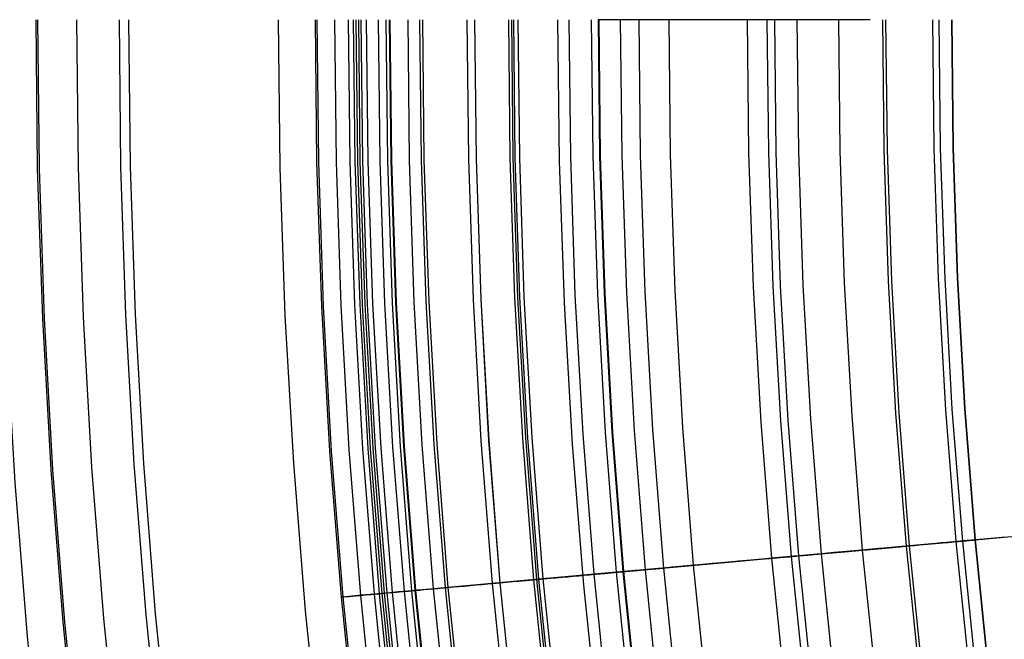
# Model space of a CAD drawing. Header units: millimetres. Extents: x -14 to 488, y -50 to 50.
# Tile 41 of 256: x 173.54 to 178.72, y -3.45 to -0.19. Entities that reach past the tile are written whole.
import ezdxf

# ---------------------------------------------------------------- set-up
doc = ezdxf.new("R2010")
doc.units = ezdxf.units.MM
doc.header["$MEASUREMENT"] = 0
doc.layers.add('Default', color=7, linetype='Continuous')

msp = doc.modelspace()

# ---------------------------------------------------------------- linework, layer by layer
at = {"layer": 'Default', "extrusion": (0, 1, 0)}
for points in [[(-176.3697, 22.2174), (-176.3693, 22.1869), (-176.3682, 22.1561), (-176.3664, 22.125), (-176.3637, 22.0937), (-176.3603, 22.0623), (-176.3561, 22.0306), (-176.3511, 21.9988), (-176.3452, 21.9669), (-176.3384, 21.9349), (-176.3308, 21.9028), (-176.3223, 21.8707), (-176.313, 21.8386), (-176.3027, 21.8065), (-176.2916, 21.7745), (-176.2795, 21.7425), (-176.2666, 21.7107), (-176.2527, 21.679), (-176.2379, 21.6474), (-176.2222, 21.6161), (-176.2056, 21.5851), (-176.1881, 21.5543), (-176.1697, 21.5239), (-176.1504, 21.4938), (-176.1303, 21.4641), (-176.1092, 21.4347), (-176.0874, 21.4059), (-176.0647, 21.3775), (-176.0412, 21.3497), (-176.0169, 21.3223), (-175.9918, 21.2956), (-175.966, 21.2694), (-175.9395, 21.2439), (-175.9123, 21.219), (-175.8844, 21.1948), (-175.8558, 21.1713), (-175.8267, 21.1486), (-175.7969, 21.1265), (-175.7667, 21.1053), (-175.7359, 21.0848), (-175.7046, 21.0651), (-175.6729, 21.0462), (-175.6408, 21.0281), (-175.6083, 21.0109), (-175.5755, 20.9945), (-175.5424, 20.9789), (-175.509, 20.9642), (-175.4754, 20.9503), (-175.4415, 20.9373), (-175.4076, 20.9252), (-175.3735, 20.9139), (-175.3393, 20.9034), (-175.305, 20.8938), (-175.2708, 20.885), (-175.2365, 20.8771), (-175.2023, 20.87), (-175.1682, 20.8636), (-175.1341, 20.8581), (-175.1002, 20.8534), (-175.0664, 20.8494), (-175.0329, 20.8462), (-174.9995, 20.8438), (-174.9664, 20.842), (-174.9335, 20.841), (-174.9009, 20.8407), (-174.8683, 20.841), (-174.8354, 20.842), (-174.8023, 20.8438), (-174.7689, 20.8462), (-174.7353, 20.8494), (-174.7016, 20.8534), (-174.6677, 20.8581), (-174.6336, 20.8636), (-174.5995, 20.87), (-174.5653, 20.8771), (-174.531, 20.885), (-174.4967, 20.8938), (-174.4625, 20.9034), (-174.4283, 20.9139), (-174.3942, 20.9252), (-174.3602, 20.9373), (-174.3264, 20.9503), (-174.2928, 20.9642), (-174.2594, 20.9789), (-174.2263, 20.9945), (-174.1935, 21.0109), (-174.161, 21.0281), (-174.1289, 21.0462), (-174.0971, 21.0651), (-174.0659, 21.0848), (-174.0351, 21.1053), (-174.0048, 21.1265), (-173.9751, 21.1486), (-173.946, 21.1713), (-173.9174, 21.1948), (-173.8895, 21.219), (-173.8623, 21.2439), (-173.8358, 21.2694), (-173.8099, 21.2956), (-173.7849, 21.3223), (-173.7606, 21.3497), (-173.7371, 21.3775), (-173.7144, 21.4059), (-173.6925, 21.4347), (-173.6715, 21.4641), (-173.6514, 21.4938), (-173.6321, 21.5239), (-173.6137, 21.5543), (-173.5962, 21.5851), (-173.5796, 21.6161), (-173.5639, 21.6474), (-173.5491, 21.679), (-173.5352, 21.7107), (-173.5223, 21.7425), (-173.5102, 21.7745), (-173.499, 21.8065), (-173.4888, 21.8386), (-173.4794, 21.8707), (-173.471, 21.9028), (-173.4634, 21.9349), (-173.4566, 21.9669), (-173.4507, 21.9988), (-173.4457, 22.0306), (-173.4415, 22.0623), (-173.438, 22.0937), (-173.4354, 22.125), (-173.4336, 22.1561), (-173.4325, 22.1869), (-173.4321, 22.2174)], [(-176.3697, 22.2174), (-176.3693, 22.1869), (-176.3682, 22.1561), (-176.3664, 22.125), (-176.3637, 22.0937), (-176.3603, 22.0623), (-176.3561, 22.0306), (-176.3511, 21.9988), (-176.3452, 21.9669), (-176.3384, 21.9349), (-176.3308, 21.9028), (-176.3223, 21.8707), (-176.313, 21.8386), (-176.3027, 21.8065), (-176.2916, 21.7745), (-176.2795, 21.7425), (-176.2666, 21.7107), (-176.2527, 21.679), (-176.2379, 21.6474), (-176.2222, 21.6161), (-176.2056, 21.5851), (-176.1881, 21.5543), (-176.1697, 21.5239), (-176.1504, 21.4938), (-176.1303, 21.4641), (-176.1092, 21.4347), (-176.0874, 21.4059), (-176.0647, 21.3775), (-176.0412, 21.3497), (-176.0169, 21.3223), (-175.9918, 21.2956), (-175.966, 21.2694), (-175.9395, 21.2439), (-175.9123, 21.219), (-175.8844, 21.1948), (-175.8558, 21.1713), (-175.8267, 21.1486), (-175.7969, 21.1265), (-175.7667, 21.1053), (-175.7359, 21.0848), (-175.7046, 21.0651), (-175.6729, 21.0462), (-175.6408, 21.0281), (-175.6083, 21.0109), (-175.5755, 20.9945), (-175.5424, 20.9789), (-175.509, 20.9642), (-175.4754, 20.9503), (-175.4415, 20.9373), (-175.4076, 20.9252), (-175.3735, 20.9139), (-175.3393, 20.9034), (-175.305, 20.8938), (-175.2708, 20.885), (-175.2365, 20.8771), (-175.2023, 20.87), (-175.1682, 20.8636), (-175.1341, 20.8581), (-175.1002, 20.8534), (-175.0664, 20.8494), (-175.0329, 20.8462), (-174.9995, 20.8438), (-174.9664, 20.842), (-174.9335, 20.841), (-174.9009, 20.8407), (-174.8683, 20.841), (-174.8354, 20.842), (-174.8023, 20.8438), (-174.7689, 20.8462), (-174.7353, 20.8494), (-174.7016, 20.8534), (-174.6677, 20.8581), (-174.6336, 20.8636), (-174.5995, 20.87), (-174.5653, 20.8771), (-174.531, 20.885), (-174.4967, 20.8938), (-174.4625, 20.9034), (-174.4283, 20.9139), (-174.3942, 20.9252), (-174.3602, 20.9373), (-174.3264, 20.9503), (-174.2928, 20.9642), (-174.2594, 20.9789), (-174.2263, 20.9945), (-174.1935, 21.0109), (-174.161, 21.0281), (-174.1289, 21.0462), (-174.0971, 21.0651), (-174.0659, 21.0848), (-174.0351, 21.1053), (-174.0048, 21.1265), (-173.9751, 21.1486), (-173.946, 21.1713), (-173.9174, 21.1948), (-173.8895, 21.219), (-173.8623, 21.2439), (-173.8358, 21.2694), (-173.8099, 21.2956), (-173.7849, 21.3223), (-173.7606, 21.3497), (-173.7371, 21.3775), (-173.7144, 21.4059), (-173.6925, 21.4347), (-173.6715, 21.4641), (-173.6514, 21.4938), (-173.6321, 21.5239), (-173.6137, 21.5543), (-173.5962, 21.5851), (-173.5796, 21.6161), (-173.5639, 21.6474), (-173.5491, 21.679), (-173.5352, 21.7107), (-173.5223, 21.7425), (-173.5102, 21.7745), (-173.499, 21.8065), (-173.4888, 21.8386), (-173.4794, 21.8707), (-173.471, 21.9028), (-173.4634, 21.9349), (-173.4566, 21.9669), (-173.4507, 21.9988), (-173.4457, 22.0306), (-173.4415, 22.0623), (-173.438, 22.0937), (-173.4354, 22.125), (-173.4336, 22.1561), (-173.4325, 22.1869), (-173.4321, 22.2174)], [(-173.4321, 22.2174), (-173.4325, 22.248), (-173.4336, 22.2788), (-173.4354, 22.3099), (-173.438, 22.3411), (-173.4415, 22.3726), (-173.4457, 22.4043), (-173.4507, 22.436), (-173.4566, 22.468), (-173.4634, 22.5), (-173.471, 22.532), (-173.4794, 22.5641), (-173.4888, 22.5963), (-173.499, 22.6284), (-173.5102, 22.6604), (-173.5223, 22.6924), (-173.5352, 22.7242), (-173.5491, 22.7559), (-173.5639, 22.7874), (-173.5796, 22.8187), (-173.5962, 22.8498), (-173.6137, 22.8806), (-173.6321, 22.911), (-173.6514, 22.9411), (-173.6715, 22.9708), (-173.6925, 23.0001), (-173.7144, 23.029), (-173.7371, 23.0574), (-173.7606, 23.0852), (-173.7849, 23.1125), (-173.8099, 23.1393), (-173.8358, 23.1654), (-173.8623, 23.191), (-173.8895, 23.2158), (-173.9174, 23.24), (-173.946, 23.2635), (-173.9751, 23.2863), (-174.0048, 23.3083), (-174.0351, 23.3296), (-174.0659, 23.3501), (-174.0971, 23.3698), (-174.1289, 23.3887), (-174.161, 23.4068), (-174.1935, 23.424), (-174.2263, 23.4404), (-174.2594, 23.456), (-174.2928, 23.4707), (-174.3264, 23.4845), (-174.3602, 23.4975), (-174.3942, 23.5097), (-174.4283, 23.521), (-174.4625, 23.5315), (-174.4967, 23.5411), (-174.531, 23.5498), (-174.5653, 23.5578), (-174.5995, 23.5649), (-174.6336, 23.5712), (-174.6677, 23.5767), (-174.7016, 23.5815), (-174.7353, 23.5854), (-174.7689, 23.5886), (-174.8023, 23.5911), (-174.8354, 23.5928), (-174.8683, 23.5939), (-174.9009, 23.5942), (-174.9335, 23.5939), (-174.9664, 23.5928), (-174.9995, 23.5911), (-175.0329, 23.5886), (-175.0664, 23.5854), (-175.1002, 23.5815), (-175.1341, 23.5767), (-175.1682, 23.5712), (-175.2023, 23.5649), (-175.2365, 23.5578), (-175.2708, 23.5498), (-175.305, 23.5411), (-175.3393, 23.5315), (-175.3735, 23.521), (-175.4076, 23.5097), (-175.4415, 23.4975), (-175.4754, 23.4845), (-175.509, 23.4707), (-175.5424, 23.456), (-175.5755, 23.4404), (-175.6083, 23.424), (-175.6408, 23.4068), (-175.6729, 23.3887), (-175.7046, 23.3698), (-175.7359, 23.3501), (-175.7667, 23.3296), (-175.7969, 23.3083), (-175.8267, 23.2863), (-175.8558, 23.2635), (-175.8844, 23.24), (-175.9123, 23.2158), (-175.9395, 23.191), (-175.966, 23.1654), (-175.9918, 23.1393), (-176.0169, 23.1125), (-176.0412, 23.0852), (-176.0647, 23.0574), (-176.0874, 23.029), (-176.1092, 23.0001), (-176.1303, 22.9708), (-176.1504, 22.9411), (-176.1697, 22.911), (-176.1881, 22.8806), (-176.2056, 22.8498), (-176.2222, 22.8187), (-176.2379, 22.7874), (-176.2527, 22.7559), (-176.2666, 22.7242), (-176.2795, 22.6924), (-176.2916, 22.6604), (-176.3027, 22.6284), (-176.313, 22.5963), (-176.3223, 22.5641), (-176.3308, 22.532), (-176.3384, 22.5), (-176.3452, 22.468), (-176.3511, 22.436), (-176.3561, 22.4043), (-176.3603, 22.3726), (-176.3637, 22.3411), (-176.3664, 22.3099), (-176.3682, 22.2788), (-176.3693, 22.248), (-176.3697, 22.2174)]]:
    msp.add_lwpolyline(points, dxfattribs=at)
at = {"layer": 'Default'}
for points in [[(173.4321, -0.1931), (173.4414, -1.0045), (173.4693, -1.8156), (173.5157, -2.6258), (173.5806, -3.4348), (173.6639, -4.242), (173.7657, -5.0472), (173.8859, -5.8498), (174.0244, -6.6494), (174.1912, -7.4934), (174.3785, -8.3331), (174.586, -9.1681), (174.8137, -9.9977), (175.0615, -10.8216), (175.3291, -11.6393), (175.6164, -12.4503), (175.9234, -13.254), (176.2638, -14.0831)], [(176.4357, -13.9799), (176.1027, -13.1683), (175.7915, -12.353), (175.5022, -11.5347), (175.2345, -10.7142), (174.9884, -9.8923), (174.7638, -9.07), (174.5604, -8.2478), (174.3779, -7.4267), (174.2162, -6.6072), (174.075, -5.7902), (173.9538, -4.9763), (173.8524, -4.1662), (173.7703, -3.3604), (173.7073, -2.5597), (173.6628, -1.7645), (173.6364, -0.9755), (173.6277, -0.1931)], [(176.444, -13.9764), (176.1111, -13.165), (175.8, -12.3499), (175.5107, -11.5318), (175.2431, -10.7115), (174.9971, -9.8899), (174.7725, -9.0677), (174.5691, -8.2458), (174.3867, -7.4248), (174.2251, -6.6056), (174.0838, -5.7888), (173.9627, -4.9751), (173.8613, -4.1651), (173.7793, -3.3596), (173.7163, -2.5591), (173.6718, -1.7641), (173.6454, -0.9753), (173.6367, -0.1931)], [(176.6337, -13.8958), (176.3027, -13.0892), (175.9934, -12.2788), (175.7058, -11.4654), (175.4398, -10.65), (175.1952, -9.8332), (174.9719, -9.0158), (174.7698, -8.1987), (174.5884, -7.3825), (174.4277, -6.5681), (174.2873, -5.7561), (174.1669, -4.9471), (174.0661, -4.1419), (173.9846, -3.3411), (173.9219, -2.5452), (173.8777, -1.7549), (173.8515, -0.9707), (173.8428, -0.1931)], [(176.8389, -13.8086), (176.51, -13.0071), (176.2027, -12.2019), (175.9169, -11.3937), (175.6526, -10.5834), (175.4096, -9.7718), (175.1877, -8.9597), (174.9868, -8.1477), (174.8067, -7.3368), (174.647, -6.5275), (174.5075, -5.7207), (174.3878, -4.9169), (174.2876, -4.1168), (174.2066, -3.3211), (174.1444, -2.5303), (174.1004, -1.745), (174.0744, -0.9657), (174.0658, -0.1931)], [(176.8852, -13.7889), (176.5568, -12.9886), (176.2499, -12.1845), (175.9645, -11.3775), (175.7006, -10.5684), (175.4579, -9.758), (175.2364, -8.947), (175.0358, -8.1362), (174.8559, -7.3265), (174.6964, -6.5184), (174.5571, -5.7127), (174.4376, -4.91), (174.3376, -4.1111), (174.2567, -3.3165), (174.1945, -2.5269), (174.1507, -1.7427), (174.1247, -0.9646), (174.1161, -0.1931)], [(174.9009, -0.1931), (174.9098, -0.971), (174.9365, -1.7484), (174.981, -2.5251), (175.0432, -3.3006), (175.1231, -4.0744), (175.2207, -4.8462), (175.3359, -5.6156), (175.4687, -6.3822), (175.6286, -7.1912), (175.8081, -7.9962), (176.0071, -8.7965), (176.2253, -9.5919), (176.4628, -10.3817), (176.7193, -11.1655), (176.9948, -11.9429), (177.289, -12.7134), (177.6154, -13.5081)], [(174.9009, -0.1931), (174.9098, -0.971), (174.9365, -1.7484), (174.981, -2.5251), (175.0432, -3.3006), (175.1231, -4.0744), (175.2207, -4.8462), (175.3359, -5.6156), (175.4687, -6.3822), (175.6286, -7.1912), (175.8081, -7.9962), (176.0071, -8.7965), (176.2253, -9.5919), (176.4628, -10.3817), (176.7193, -11.1655), (176.9948, -11.9429), (177.289, -12.7134), (177.6154, -13.5081)], [(177.7875, -13.4054), (177.4684, -12.6277), (177.1702, -11.8463), (176.8928, -11.0621), (176.6363, -10.2758), (176.4005, -9.4882), (176.1852, -8.7001), (175.9903, -7.9122), (175.8155, -7.1253), (175.6605, -6.34), (175.5251, -5.557), (175.409, -4.777), (175.3118, -4.0006), (175.2332, -3.2284), (175.1728, -2.4611), (175.1301, -1.699), (175.1049, -0.9429), (175.0965, -0.1931)], [(177.7958, -13.4019), (177.4767, -12.6244), (177.1786, -11.8432), (176.9014, -11.0592), (176.6449, -10.2731), (176.4092, -9.4857), (176.1939, -8.6978), (175.9991, -7.9102), (175.8243, -7.1234), (175.6693, -6.3383), (175.534, -5.5556), (175.4179, -4.7758), (175.3207, -3.9996), (175.2421, -3.2276), (175.1817, -2.4605), (175.1391, -1.6986), (175.1139, -0.9427), (175.1055, -0.1931)], [(177.8814, -13.3655), (177.5632, -12.5902), (177.2659, -11.8111), (176.9894, -11.0293), (176.7337, -10.2453), (176.4986, -9.4601), (176.2839, -8.6744), (176.0896, -7.8889), (175.9153, -7.1043), (175.7608, -6.3214), (175.6258, -5.5408), (175.51, -4.7632), (175.4131, -3.9891), (175.3348, -3.2193), (175.2745, -2.4542), (175.232, -1.6945), (175.2068, -0.9406), (175.1985, -0.1931)], [(177.9477, -13.3373), (177.6302, -12.5636), (177.3336, -11.7862), (177.0577, -11.0061), (176.8025, -10.2238), (176.5679, -9.4403), (176.3537, -8.6562), (176.1598, -7.8724), (175.9859, -7.0895), (175.8317, -6.3083), (175.697, -5.5293), (175.5815, -4.7534), (175.4848, -3.981), (175.4066, -3.2128), (175.3465, -2.4494), (175.3041, -1.6913), (175.2789, -0.939), (175.2706, -0.1931)], [(177.9725, -13.3268), (177.6553, -12.5537), (177.3589, -11.777), (177.0832, -10.9974), (176.8282, -10.2158), (176.5938, -9.4329), (176.3798, -8.6495), (176.186, -7.8663), (176.0122, -7.084), (175.8582, -6.3034), (175.7236, -5.5251), (175.6082, -4.7497), (175.5116, -3.9779), (175.4334, -3.2104), (175.3734, -2.4476), (175.331, -1.6901), (175.3059, -0.9384), (175.2976, -0.1931)], [(178.323, -14.0898), (177.9851, -13.3215), (177.668, -12.5487), (177.3717, -11.7722), (177.0961, -10.993), (176.8412, -10.2117), (176.6069, -9.4291), (176.393, -8.646), (176.1993, -7.8632), (176.0256, -7.0812), (175.8716, -6.3009), (175.7371, -5.5229), (175.6217, -4.7479), (175.5251, -3.9764), (175.447, -3.2091), (175.387, -2.4466), (175.3446, -1.6895), (175.3195, -0.9381), (175.3112, -0.1931)], [(178.3347, -14.0845), (177.9969, -13.3164), (177.6799, -12.5439), (177.3837, -11.7678), (177.1083, -10.9889), (176.8535, -10.2079), (176.6193, -9.4256), (176.4054, -8.6428), (176.2118, -7.8602), (176.0381, -7.0786), (175.8842, -6.2986), (175.7497, -5.5209), (175.6344, -4.7461), (175.5379, -3.975), (175.4598, -3.208), (175.3998, -2.4458), (175.3574, -1.6889), (175.3323, -0.9378), (175.324, -0.1931)], [(178.3469, -14.0789), (178.0092, -13.3112), (177.6923, -12.539), (177.3963, -11.7632), (177.1209, -10.9846), (176.8663, -10.2039), (176.6321, -9.4219), (176.4184, -8.6394), (176.2248, -7.8572), (176.0512, -7.0758), (175.8974, -6.2961), (175.763, -5.5187), (175.6477, -4.7443), (175.5512, -3.9735), (175.4731, -3.2068), (175.4131, -2.4449), (175.3708, -1.6883), (175.3457, -0.9375), (175.3374, -0.1931)], [(178.3727, -14.0672), (178.0353, -13.3001), (177.7187, -12.5286), (177.4228, -11.7534), (177.1477, -10.9755), (176.8933, -10.1954), (176.6593, -9.4141), (176.4458, -8.6323), (176.2524, -7.8507), (176.0789, -7.07), (175.9252, -6.291), (175.7909, -5.5142), (175.6757, -4.7405), (175.5793, -3.9703), (175.5013, -3.2042), (175.4414, -2.443), (175.3991, -1.687), (175.374, -0.9369), (175.3657, -0.1931)], [(178.4301, -14.0411), (178.0934, -13.2754), (177.7773, -12.5054), (177.4821, -11.7317), (177.2075, -10.9552), (176.9535, -10.1766), (176.72, -9.3968), (176.5068, -8.6164), (176.3138, -7.8363), (176.1407, -7.0571), (175.9873, -6.2795), (175.8532, -5.5042), (175.7382, -4.7319), (175.642, -3.9632), (175.5642, -3.1986), (175.5043, -2.4388), (175.4621, -1.6842), (175.4371, -0.9355), (175.4289, -0.1931)], [(178.4661, -14.0247), (178.1297, -13.26), (177.8141, -12.4908), (177.5192, -11.718), (177.2449, -10.9424), (176.9912, -10.1648), (176.758, -9.3859), (176.5451, -8.6064), (176.3523, -7.8272), (176.1794, -7.049), (176.0262, -6.2723), (175.8923, -5.4979), (175.7774, -4.7265), (175.6813, -3.9587), (175.6035, -3.195), (175.5438, -2.4361), (175.5016, -1.6825), (175.4766, -0.9346), (175.4684, -0.1931)], [(178.4821, -14.0175), (178.1459, -13.2531), (177.8304, -12.4844), (177.5357, -11.712), (177.2615, -10.9368), (177.008, -10.1595), (176.7749, -9.381), (176.5621, -8.602), (176.3694, -7.8232), (176.1966, -7.0454), (176.0434, -6.2691), (175.9096, -5.4952), (175.7948, -4.7242), (175.6987, -3.9567), (175.621, -3.1934), (175.5613, -2.4349), (175.5191, -1.6817), (175.4942, -0.9342), (175.4859, -0.1931)], [(178.4855, -14.0159), (178.1494, -13.2516), (177.834, -12.483), (177.5392, -11.7107), (177.2651, -10.9356), (177.0116, -10.1584), (176.7785, -9.38), (176.5658, -8.6011), (176.3731, -7.8224), (176.2003, -7.0446), (176.0471, -6.2684), (175.9133, -5.4946), (175.7986, -4.7236), (175.7025, -3.9563), (175.6248, -3.1931), (175.5651, -2.4347), (175.5229, -1.6815), (175.498, -0.9341), (175.4897, -0.1931)], [(178.5708, -13.9771), (178.2356, -13.215), (177.921, -12.4485), (177.6271, -11.6784), (177.3538, -10.9054), (177.101, -10.1305), (176.8686, -9.3542), (176.6564, -8.5775), (176.4643, -7.801), (176.292, -7.0254), (176.1392, -6.2514), (176.0058, -5.4797), (175.8913, -4.7109), (175.7955, -3.9457), (175.7181, -3.1847), (175.6585, -2.4284), (175.6165, -1.6773), (175.5916, -0.9321), (175.5834, -0.1931)], [(178.6272, -13.9515), (178.2926, -13.1908), (177.9787, -12.4257), (177.6853, -11.657), (177.4125, -10.8855), (177.1602, -10.112), (176.9282, -9.3372), (176.7164, -8.5619), (176.5246, -7.7868), (176.3526, -7.0126), (176.2002, -6.2401), (176.067, -5.4698), (175.9528, -4.7025), (175.8571, -3.9387), (175.7798, -3.1791), (175.7204, -2.4242), (175.6784, -1.6746), (175.6536, -0.9307), (175.6454, -0.1931)], [(178.6413, -13.9451), (178.3069, -13.1847), (177.993, -12.42), (177.6998, -11.6516), (177.4271, -10.8805), (177.1749, -10.1073), (176.943, -9.3329), (176.7313, -8.558), (176.5397, -7.7833), (176.3678, -7.0095), (176.2154, -6.2373), (176.0823, -5.4674), (175.9681, -4.7004), (175.8725, -3.937), (175.7952, -3.1777), (175.7358, -2.4232), (175.6939, -1.6739), (175.669, -0.9303), (175.6608, -0.1931)], [(178.8539, -13.8483), (178.5218, -13.0934), (178.2102, -12.334), (177.9191, -11.5711), (177.6483, -10.8054), (177.3979, -10.0376), (177.1676, -9.2687), (176.9574, -8.4992), (176.7671, -7.7299), (176.5964, -6.9615), (176.4451, -6.1948), (176.3129, -5.4303), (176.1995, -4.6687), (176.1046, -3.9107), (176.0278, -3.1567), (175.9688, -2.4075), (175.9272, -1.6635), (175.9025, -0.9252), (175.8944, -0.1931)], [(178.8906, -13.8317), (178.5589, -13.0776), (178.2477, -12.3192), (177.9569, -11.5572), (177.6865, -10.7924), (177.4363, -10.0256), (177.2064, -9.2576), (176.9964, -8.489), (176.8063, -7.7207), (176.6358, -6.9533), (176.4847, -6.1874), (176.3527, -5.4239), (176.2394, -4.6633), (176.1447, -3.9061), (176.068, -3.1531), (176.0091, -2.4048), (175.9675, -1.6617), (175.9429, -0.9243), (175.9347, -0.1931)], [(178.8908, -13.8316), (178.5592, -13.0775), (178.248, -12.3191), (177.9571, -11.5571), (177.6867, -10.7923), (177.4366, -10.0255), (177.2066, -9.2575), (176.9967, -8.4889), (176.8066, -7.7206), (176.6361, -6.9532), (176.485, -6.1874), (176.3529, -5.4239), (176.2397, -4.6632), (176.1449, -3.9061), (176.0683, -3.1531), (176.0093, -2.4048), (175.9677, -1.6616), (175.9431, -0.9243), (175.935, -0.1931)], [(179.0525, -13.758), (178.7226, -13.008), (178.4131, -12.2537), (178.1239, -11.4958), (177.8549, -10.7352), (177.6061, -9.9725), (177.3774, -9.2086), (177.1686, -8.4442), (176.9795, -7.68), (176.8099, -6.9168), (176.6596, -6.1551), (176.5283, -5.3957), (176.4157, -4.6391), (176.3214, -3.8861), (176.2452, -3.1371), (176.1865, -2.3928), (176.1452, -1.6537), (176.1207, -0.9203), (176.1126, -0.1931)], [(179.0671, -13.7514), (178.7374, -13.0017), (178.428, -12.2478), (178.1389, -11.4903), (177.8701, -10.73), (177.6214, -9.9677), (177.3928, -9.2042), (177.1841, -8.4402), (176.9951, -7.6764), (176.8256, -6.9135), (176.6754, -6.1522), (176.5441, -5.3931), (176.4316, -4.6369), (176.3374, -3.8843), (176.2611, -3.1357), (176.2026, -2.3918), (176.1612, -1.653), (176.1367, -0.92), (176.1287, -0.1931)], [(179.0768, -13.747), (178.7472, -12.9976), (178.4379, -12.2439), (178.1489, -11.4866), (177.8802, -10.7266), (177.6316, -9.9645), (177.403, -9.2013), (177.1944, -8.4375), (177.0055, -7.6739), (176.836, -6.9113), (176.6859, -6.1502), (176.5547, -5.3914), (176.4421, -4.6355), (176.3479, -3.8831), (176.2717, -3.1347), (176.2132, -2.3911), (176.1719, -1.6525), (176.1474, -0.9197), (176.1393, -0.1931)], [(179.0977, -13.7374), (178.7684, -12.9886), (178.4593, -12.2354), (178.1705, -11.4787), (177.9019, -10.7192), (177.6535, -9.9577), (177.4251, -9.1949), (177.2166, -8.4317), (177.0279, -7.6687), (176.8585, -6.9066), (176.7085, -6.146), (176.5773, -5.3878), (176.4649, -4.6324), (176.3708, -3.8805), (176.2946, -3.1327), (176.2361, -2.3895), (176.1948, -1.6515), (176.1704, -0.9192), (176.1623, -0.1931)], [(176.3697, -0.1931), (176.3782, -0.9374), (176.4038, -1.6813), (176.4463, -2.4244), (176.5059, -3.1664), (176.5823, -3.9068), (176.6757, -4.6453), (176.7859, -5.3815), (176.913, -6.1149), (177.066, -6.889), (177.2377, -7.6592), (177.4281, -8.425), (177.637, -9.186), (177.8642, -9.9417), (178.1096, -10.6917), (178.3732, -11.4355), (178.6547, -12.1727), (178.9669, -12.9331), (179.2983, -13.6854)], [(176.3697, -0.1931), (176.3782, -0.9374), (176.4038, -1.6813), (176.4463, -2.4244), (176.5059, -3.1664), (176.5823, -3.9068), (176.6757, -4.6453), (176.7859, -5.3815), (176.913, -6.1149), (177.066, -6.889), (177.2377, -7.6592), (177.4281, -8.425), (177.637, -9.186), (177.8642, -9.9417), (178.1096, -10.6917), (178.3732, -11.4355), (178.6547, -12.1727), (178.9669, -12.9331), (179.2983, -13.6854)], [(179.3419, -13.6264), (179.0152, -12.8837), (178.7087, -12.1367), (178.4223, -11.3861), (178.1559, -10.6329), (177.9095, -9.8776), (177.683, -9.1211), (177.4762, -8.3642), (177.289, -7.6074), (177.1211, -6.8515), (176.9722, -6.0972), (176.8422, -5.3452), (176.7306, -4.596), (176.6373, -3.8503), (176.5618, -3.1086), (176.5037, -2.3715), (176.4628, -1.6396), (176.4385, -0.9133), (176.4305, -0.1931)], [(179.4494, -13.5775), (179.1239, -12.8375), (178.8185, -12.0932), (178.5331, -11.3454), (178.2677, -10.5949), (178.0222, -9.8424), (177.7965, -9.0887), (177.5905, -8.3344), (177.4039, -7.5804), (177.2366, -6.8273), (177.0883, -6.0757), (176.9587, -5.3264), (176.8476, -4.58), (176.7546, -3.8369), (176.6794, -3.098), (176.6215, -2.3636), (176.5807, -1.6343), (176.5565, -0.9106), (176.5486, -0.1931)], [(176.5822, -0.1931), (176.5902, -0.9099), (176.6143, -1.6328), (176.6551, -2.3613), (176.7129, -3.0949), (176.788, -3.8332), (176.8809, -4.5754), (176.9919, -5.3211), (177.1214, -6.0696), (177.2695, -6.8204), (177.4367, -7.5727), (177.623, -8.326), (177.8289, -9.0794), (178.0543, -9.8323), (178.2995, -10.5841), (178.5646, -11.3338), (178.8497, -12.0808), (179.1548, -12.8243), (179.48, -13.5636)], [(179.4852, -13.5612), (179.1601, -12.8221), (178.8551, -12.0787), (178.57, -11.3318), (178.305, -10.5822), (178.0598, -9.8306), (177.8344, -9.0778), (177.6286, -8.3245), (177.4423, -7.5714), (177.2751, -6.8192), (177.127, -6.0686), (176.9976, -5.3202), (176.8866, -4.5746), (176.7937, -3.8325), (176.7186, -3.0944), (176.6608, -2.3609), (176.6201, -1.6325), (176.5959, -0.9098), (176.588, -0.1931)], [(179.588, -13.5145), (179.2641, -12.7779), (178.9601, -12.0371), (178.6761, -11.2929), (178.4119, -10.5459), (178.1676, -9.7969), (177.943, -9.0467), (177.7379, -8.2961), (177.5522, -7.5456), (177.3857, -6.796), (177.2381, -6.048), (177.1091, -5.3022), (176.9985, -4.5593), (176.906, -3.8198), (176.8311, -3.0843), (176.7735, -2.3533), (176.7329, -1.6275), (176.7088, -0.9073), (176.7009, -0.1931)], [(179.6766, -13.4742), (179.3536, -12.7399), (179.0505, -12.0013), (178.7673, -11.2593), (178.504, -10.5146), (178.2604, -9.7679), (178.0365, -9.02), (177.832, -8.2716), (177.6469, -7.5234), (177.4809, -6.7761), (177.3337, -6.0303), (177.2052, -5.2868), (177.0949, -4.5461), (177.0026, -3.8088), (176.9279, -3.0755), (176.8706, -2.3468), (176.8301, -1.6232), (176.8061, -0.9051), (176.7982, -0.1931)], [(179.8199, -13.409), (179.4985, -12.6783), (179.1969, -11.9434), (178.9151, -11.205), (178.6531, -10.4639), (178.4107, -9.7209), (178.1879, -8.9766), (177.9844, -8.2319), (177.8002, -7.4874), (177.635, -6.7438), (177.4886, -6.0017), (177.3606, -5.2618), (177.2509, -4.5247), (177.1591, -3.7911), (177.0848, -3.0614), (177.0277, -2.3362), (176.9874, -1.6161), (176.9635, -0.9016), (176.9556, -0.1931)], [(180.532, -13.9546), (180.1953, -13.2383), (179.8781, -12.517), (179.5804, -11.7916), (179.3022, -11.0627), (179.0436, -10.3312), (178.8043, -9.5978), (178.5843, -8.8632), (178.3835, -8.1281), (178.2017, -7.3932), (178.0386, -6.6591), (177.8941, -5.9266), (177.7678, -5.1963), (177.6595, -4.4688), (177.5688, -3.7446), (177.4955, -3.0243), (177.4391, -2.3086), (177.3994, -1.5978), (177.3758, -0.8924), (177.368, -0.1931)], [(180.6255, -13.9092), (180.2899, -13.1952), (179.9737, -12.4763), (179.677, -11.7533), (179.3998, -11.0269), (179.1419, -10.2978), (178.9035, -9.5668), (178.6842, -8.8346), (178.4841, -8.1019), (178.3029, -7.3694), (178.1403, -6.6378), (177.9963, -5.9077), (177.8704, -5.1798), (177.7624, -4.4547), (177.6721, -3.7329), (177.599, -3.015), (177.5428, -2.3016), (177.5032, -1.5931), (177.4797, -0.8901), (177.472, -0.1931)], [(180.6606, -13.8922), (180.3254, -13.1791), (180.0096, -12.4611), (179.7133, -11.7389), (179.4364, -11.0134), (179.1789, -10.2852), (178.9407, -9.5551), (178.7218, -8.8238), (178.5219, -8.0921), (178.3409, -7.3605), (178.1785, -6.6298), (178.0346, -5.9006), (177.9089, -5.1736), (177.8011, -4.4494), (177.7109, -3.7285), (177.6379, -3.0115), (177.5818, -2.299), (177.5422, -1.5914), (177.5187, -0.8893), (177.511, -0.1931)], [(180.7677, -13.8402), (180.4337, -13.1298), (180.1192, -12.4145), (179.8239, -11.6951), (179.5481, -10.9724), (179.2916, -10.2469), (179.0543, -9.5196), (178.8362, -8.7911), (178.637, -8.0621), (178.4567, -7.3333), (178.295, -6.6054), (178.1517, -5.879), (178.0264, -5.1547), (177.919, -4.4332), (177.8291, -3.7151), (177.7564, -3.0008), (177.7005, -2.291), (177.6611, -1.5861), (177.6377, -0.8866), (177.63, -0.1931)], [(180.9636, -13.745), (180.6321, -13.0396), (180.3197, -12.3293), (180.0265, -11.6149), (179.7526, -10.8972), (179.4979, -10.1768), (179.2623, -9.4546), (179.0456, -8.7311), (178.8479, -8.0072), (178.6688, -7.2835), (178.5082, -6.5607), (178.3659, -5.8393), (178.2415, -5.1201), (178.1349, -4.4037), (178.0456, -3.6905), (177.9734, -2.9812), (177.9179, -2.2763), (177.8787, -1.5764), (177.8555, -0.8818), (177.8479, -0.1931)], [(181.1712, -13.6443), (180.8421, -12.9441), (180.532, -12.2391), (180.241, -11.53), (179.9692, -10.8176), (179.7163, -10.1026), (179.4825, -9.3857), (179.2675, -8.6677), (179.0712, -7.9491), (178.8934, -7.2308), (178.7341, -6.5133), (178.5928, -5.7973), (178.4693, -5.0835), (178.3635, -4.3723), (178.2749, -3.6645), (178.2032, -2.9605), (178.1481, -2.2609), (178.1092, -1.5661), (178.0862, -0.8767), (178.0786, -0.1931)], [(181.1867, -13.6367), (180.8578, -12.937), (180.5479, -12.2323), (180.2571, -11.5237), (179.9853, -10.8117), (179.7326, -10.0971), (179.4989, -9.3806), (179.284, -8.6629), (179.0879, -7.9448), (178.9102, -7.2269), (178.7509, -6.5098), (178.6097, -5.7942), (178.4863, -5.0807), (178.3805, -4.37), (178.292, -3.6626), (178.2203, -2.9589), (178.1653, -2.2597), (178.1264, -1.5653), (178.1034, -0.8763), (178.0958, -0.1931)], [(181.4083, -13.5292), (181.082, -12.835), (180.7746, -12.136), (180.4861, -11.433), (180.2165, -10.7267), (179.9658, -10.0178), (179.734, -9.3071), (179.5208, -8.5951), (179.3262, -7.8828), (179.15, -7.1706), (178.992, -6.4592), (178.8519, -5.7494), (178.7295, -5.0416), (178.6246, -4.3366), (178.5367, -3.6348), (178.4656, -2.9368), (178.411, -2.2432), (178.3725, -1.5543), (178.3496, -0.8708), (178.3421, -0.1931)], [(181.4387, -13.5144), (181.1128, -12.821), (180.8057, -12.1228), (180.5176, -11.4205), (180.2483, -10.715), (179.9979, -10.0069), (179.7663, -9.297), (179.5534, -8.5858), (179.359, -7.8742), (179.183, -7.1628), (179.0251, -6.4523), (178.8852, -5.7432), (178.763, -5.0363), (178.6581, -4.332), (178.5704, -3.631), (178.4994, -2.9338), (178.4448, -2.2409), (178.4063, -1.5528), (178.3835, -0.8701), (178.376, -0.1931)], [(181.4976, -13.4858), (181.1723, -12.7939), (180.8659, -12.0972), (180.5784, -11.3965), (180.3097, -10.6925), (180.0598, -9.9859), (179.8287, -9.2774), (179.6162, -8.5678), (179.4223, -7.8578), (179.2466, -7.1479), (179.0891, -6.4389), (178.9495, -5.7313), (178.8275, -5.0259), (178.7229, -4.3231), (178.6353, -3.6236), (178.5645, -2.9279), (178.51, -2.2365), (178.4716, -1.5499), (178.4489, -0.8686), (178.4414, -0.1931)], [(181.4991, -13.4851), (181.1739, -12.7932), (180.8675, -12.0965), (180.58, -11.3958), (180.3113, -10.6919), (180.0615, -9.9853), (179.8304, -9.2769), (179.6179, -8.5674), (179.424, -7.8573), (179.2483, -7.1475), (179.0908, -6.4385), (178.9512, -5.731), (178.8292, -5.0256), (178.7246, -4.3229), (178.6371, -3.6234), (178.5662, -2.9277), (178.5118, -2.2364), (178.4734, -1.5498), (178.4506, -0.8686), (178.4431, -0.1931)]]:
    msp.add_lwpolyline(points, dxfattribs=at)
at = {"layer": 'Default', "extrusion": (-0.087068, 0.99608, 0.015608)}
msp.add_lwpolyline([(-177.0839, 98.9173), (-176.991, 98.9339)], dxfattribs=at)
at = {"layer": 'Default'}
for points in [[(178.0125, -0.1931, 23.7943), (177.9822, -0.1931, 23.8412), (177.9506, -0.1931, 23.8879), (177.9177, -0.1931, 23.9342), (177.8835, -0.1931, 23.9802), (177.8479, -0.1931, 24.0259), (177.8108, -0.1931, 24.0711), (177.7724, -0.1931, 24.1159), (177.7325, -0.1931, 24.1601), (177.6911, -0.1931, 24.2037), (177.6483, -0.1931, 24.2467), (177.6041, -0.1931, 24.289), (177.5583, -0.1931, 24.3305), (177.511, -0.1931, 24.3711), (177.4622, -0.1931, 24.4108), (177.4119, -0.1931, 24.4496), (177.3602, -0.1931, 24.4873), (177.3072, -0.1931, 24.524), (177.2528, -0.1931, 24.5595), (177.1971, -0.1931, 24.5938), (177.1403, -0.1931, 24.6268), (177.0822, -0.1931, 24.6585), (177.0231, -0.1931, 24.6889), (176.9629, -0.1931, 24.7178), (176.9017, -0.1931, 24.7452), (176.8395, -0.1931, 24.7711), (176.7764, -0.1931, 24.7953), (176.7125, -0.1931, 24.8179), (176.6477, -0.1931, 24.8387), (176.5822, -0.1931, 24.8577)], [(176.7129, -3.0949, 24.8577), (176.7781, -3.0891, 24.8387), (176.8426, -3.0832, 24.8179), (176.9063, -3.0775, 24.7953), (176.9691, -3.0718, 24.7711), (177.031, -3.0662, 24.7452), (177.092, -3.0607, 24.7178), (177.152, -3.0553, 24.6889), (177.2109, -3.05, 24.6585), (177.2686, -3.0448, 24.6268), (177.3253, -3.0397, 24.5938), (177.3807, -3.0347, 24.5595), (177.4349, -3.0298, 24.524), (177.4877, -3.025, 24.4873), (177.5392, -3.0204, 24.4496), (177.5893, -3.0159, 24.4108), (177.6379, -3.0115, 24.3711), (177.685, -3.0072, 24.3305), (177.7306, -3.0031, 24.289), (177.7747, -2.9991, 24.2467), (177.8173, -2.9953, 24.2037), (177.8585, -2.9916, 24.1601), (177.8982, -2.988, 24.1159), (177.9365, -2.9845, 24.0711), (177.9734, -2.9812, 24.0259), (178.0089, -2.978, 23.9802), (178.043, -2.9749, 23.9342), (178.0757, -2.972, 23.8879), (178.1072, -2.9691, 23.8412), (178.1373, -2.9664, 23.7943), (178.1662, -2.9638, 23.7472), (178.1939, -2.9613, 23.6999), (178.2203, -2.9589, 23.6525), (178.2456, -2.9567, 23.6049), (178.2697, -2.9545, 23.5572), (178.2927, -2.9524, 23.5094), (178.3145, -2.9504, 23.4616), (178.3353, -2.9486, 23.4137), (178.355, -2.9468, 23.3657), (178.3737, -2.9451, 23.3176), (178.3914, -2.9435, 23.2695), (178.4081, -2.942, 23.2214), (178.4238, -2.9406, 23.1732), (178.4386, -2.9392, 23.1251), (178.4525, -2.938, 23.0769), (178.4776, -2.9357, 22.9805), (178.4994, -2.9338, 22.8843), (178.518, -2.9321, 22.7881), (178.5335, -2.9307, 22.6922), (178.546, -2.9296, 22.5964), (178.5555, -2.9287, 22.5007), (178.5623, -2.9281, 22.4053), (178.5662, -2.9277, 22.31), (178.5675, -2.9276, 22.2148), (178.5662, -2.9277, 22.1199), (178.5624, -2.9281, 22.0251), (178.5561, -2.9287, 21.9305), (178.5472, -2.9295, 21.8361), (178.5359, -2.9305, 21.742), (178.522, -2.9317, 21.648), (178.5057, -2.9332, 21.5543), (178.4869, -2.9349, 21.4608), (178.4656, -2.9368, 21.3677), (178.4419, -2.9389, 21.2748), (178.4157, -2.9413, 21.1822), (178.3869, -2.9439, 21.09), (178.3555, -2.9467, 20.9981), (178.3215, -2.9498, 20.9067), (178.2848, -2.9531, 20.8157), (178.2454, -2.9567, 20.7252), (178.2032, -2.9605, 20.6352), (178.1581, -2.9646, 20.5457), (178.1102, -2.9689, 20.4569), (178.0593, -2.9735, 20.3689), (178.0052, -2.9783, 20.2816), (177.948, -2.9835, 20.1953), (177.8876, -2.989, 20.1099), (177.8237, -2.9947, 20.0257), (177.7564, -3.0008, 19.9426), (177.6855, -3.0072, 19.8609), (177.6111, -3.0139, 19.7806), (177.5725, -3.0174, 19.7411), (177.5329, -3.021, 19.702), (177.4925, -3.0246, 19.6634), (177.451, -3.0283, 19.6253), (177.4087, -3.0322, 19.5877), (177.3653, -3.0361, 19.5507), (177.3211, -3.0401, 19.5143), (177.2758, -3.0442, 19.4784), (177.2295, -3.0483, 19.4432), (177.1823, -3.0526, 19.4086), (177.134, -3.0569, 19.3747), (177.0669, -3.063, 19.3294), (177.0487, -3.0646, 19.3166), (177.0301, -3.0663, 19.3029), (177.011, -3.068, 19.2883), (176.9913, -3.0698, 19.2726), (176.9709, -3.0717, 19.2558), (176.9279, -3.0755, 19.2183), (176.8814, -3.0797, 19.175), (176.8311, -3.0843, 19.1253), (176.7768, -3.0892, 19.069), (176.7186, -3.0944, 19.0055), (176.6585, -3.0998, 18.9373), (176.5999, -3.1051, 18.8682), (176.5426, -3.1103, 18.797), (176.486, -3.1154, 18.7226), (176.4299, -3.1205, 18.6436), (176.374, -3.1255, 18.5591), (176.3178, -3.1306, 18.4678), (176.2611, -3.1357, 18.3684), (176.2036, -3.1409, 18.26), (176.1454, -3.1461, 18.1415), (176.0867, -3.1514, 18.0118), (176.0278, -3.1567, 17.87), (175.9689, -3.1621, 17.7151), (175.9103, -3.1673, 17.5462), (175.8523, -3.1726, 17.3627), (175.7952, -3.1777, 17.1636), (175.7393, -3.1828, 16.9483), (175.6849, -3.1877, 16.7161), (175.6323, -3.1924, 16.4664), (175.5817, -3.197, 16.1986), (175.5336, -3.2013, 15.912), (175.4882, -3.2054, 15.6061), (175.4066, -3.2128, 14.9339), (175.3393, -3.2189, 14.177), (175.2882, -3.2235, 13.3305), (175.2552, -3.2265, 12.3895), (175.2332, -3.2284, 5.7896), (175.2348, -3.2283, 5.6241), (175.2397, -3.2279, 5.4622), (175.2478, -3.2271, 5.3039), (175.2591, -3.2261, 5.1493), (175.2735, -3.2248, 4.9982), (175.2909, -3.2232, 4.8508), (175.3114, -3.2214, 4.707), (175.3348, -3.2193, 4.5668), (175.361, -3.2169, 4.4302), (175.3901, -3.2143, 4.2971), (175.422, -3.2114, 4.1676), (175.4566, -3.2083, 4.0416), (175.4939, -3.2049, 3.919), (175.5337, -3.2013, 3.7997), (175.5761, -3.1975, 3.6838), (175.621, -3.1934, 3.5711), (175.6684, -3.1892, 3.4617), (175.7181, -3.1847, 3.3554), (175.7703, -3.18, 3.2521), (175.825, -3.175, 3.1517), (175.8821, -3.1699, 3.0541), (175.9416, -3.1645, 2.9593), (176.0036, -3.1589, 2.8671), (176.068, -3.1531, 2.7774), (176.1349, -3.1471, 2.69), (176.2043, -3.1408, 2.6051), (176.2764, -3.1343, 2.5223), (176.3511, -3.1276, 2.4417), (176.4287, -3.1206, 2.3632), (176.5093, -3.1133, 2.2867), (176.5928, -3.1058, 2.2121), (176.6794, -3.098, 2.1394), (176.7691, -3.0899, 2.0684), (176.8622, -3.0815, 1.9992), (176.9587, -3.0728, 1.9318), (177.0586, -3.0637, 1.8661), (177.1622, -3.0544, 1.8021), (177.2694, -3.0447, 1.74), (177.3805, -3.0347, 1.6796), (177.4955, -3.0243, 1.621), (177.6145, -3.0136, 1.5642), (177.7376, -3.0025, 1.5092), (177.8648, -2.991, 1.4561), (177.9961, -2.9792, 1.405), (178.1317, -2.9669, 1.3559), (178.2716, -2.9543, 1.3088), (178.4159, -2.9413, 1.2638), (178.5645, -2.9279, 1.2211), (178.7176, -2.9141, 1.1805), (178.8751, -2.8999, 1.1423)], [(178.7244, -2.9135, 67.1065), (177.599, -3.015, 58.875), (176.8014, -3.087, 51.8783), (176.2717, -3.1347, 46.0296), (175.7181, -3.1847, 37.0252), (175.447, -3.2091, 30.0773), (175.4242, -3.2112, 28.9443), (175.4232, -3.2113, 28.4238), (175.4334, -3.2104, 27.9372), (175.4437, -3.2094, 27.7073), (175.4577, -3.2082, 27.487), (175.4755, -3.2066, 27.2763), (175.4972, -3.2046, 27.0759), (175.5228, -3.2023, 26.8859), (175.5526, -3.1996, 26.7068), (175.5691, -3.1981, 26.6215), (175.5866, -3.1966, 26.539), (175.6051, -3.1949, 26.4594), (175.6248, -3.1931, 26.3827), (175.6456, -3.1912, 26.3083), (175.6677, -3.1892, 26.2357), (175.6908, -3.1871, 26.1648), (175.7151, -3.185, 26.0956), (175.7404, -3.1827, 26.0282), (175.7666, -3.1803, 25.9625), (175.7938, -3.1779, 25.8986), (175.8218, -3.1753, 25.8366), (175.8505, -3.1727, 25.7763), (175.88, -3.1701, 25.7179), (175.9101, -3.1674, 25.6614), (175.9408, -3.1646, 25.6068), (175.972, -3.1618, 25.554), (176.0037, -3.1589, 25.5031), (176.0358, -3.156, 25.4542), (176.0683, -3.1531, 25.4072), (176.101, -3.1501, 25.3622), (176.1339, -3.1472, 25.3192), (176.1668, -3.1442, 25.2781), (176.1998, -3.1412, 25.2389), (176.2327, -3.1383, 25.2018), (176.2654, -3.1353, 25.1666), (176.2979, -3.1324, 25.1334), (176.3299, -3.1295, 25.1021), (176.3615, -3.1266, 25.0728), (176.3925, -3.1238, 25.0455), (176.4229, -3.1211, 25.0202), (176.4525, -3.1184, 24.9968), (176.4813, -3.1158, 24.9754), (176.5092, -3.1133, 24.956), (176.5361, -3.1109, 24.9385), (176.5491, -3.1097, 24.9305), (176.5618, -3.1086, 24.923), (176.6019, -3.105, 24.9005), (176.6103, -3.1042, 24.8961), (176.6184, -3.1035, 24.8921), (176.6263, -3.1028, 24.8884), (176.6341, -3.102, 24.8849), (176.642, -3.1013, 24.8816), (176.6502, -3.1006, 24.8784), (176.6588, -3.0998, 24.8752), (176.6679, -3.099, 24.872), (176.7129, -3.0949, 24.8577)]]:
    msp.add_polyline3d(points, dxfattribs=at)

doc.saveas('drawing.dxf')
